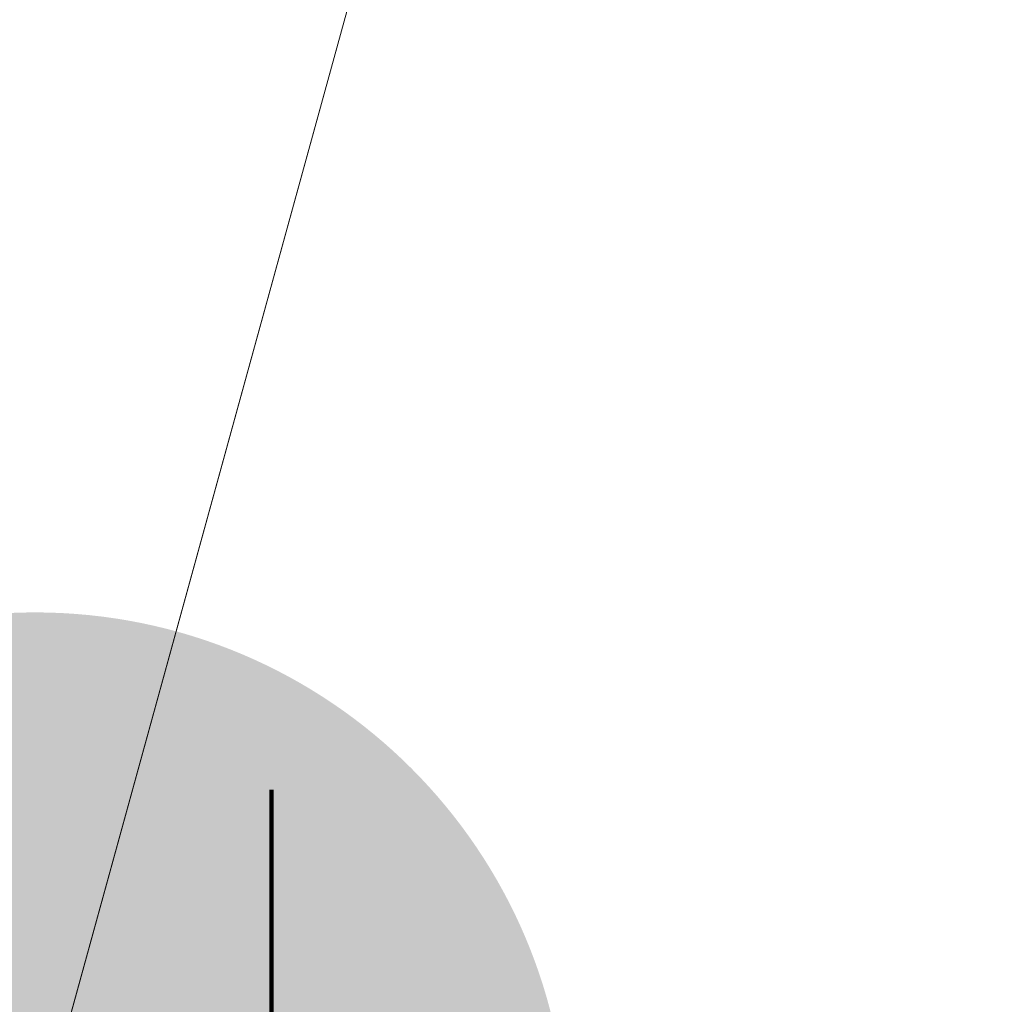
# Model space of a CAD drawing. Header units: metres. Extents: x 7527663 to 7537587, y 5492976 to 5503267.
# Tile 111 of 256: x 7531896.8687 to 7531896.9509, y 5499233.5219 to 5499233.6051. Entities that reach past the tile are written whole.
import ezdxf

# ---------------------------------------------------------------- set-up
doc = ezdxf.new("R2010")
doc.units = ezdxf.units.M
for name, pattern in [('2', [0.9, 0.6, -0.3]), ('219-500', [0]), ('egug-500', [1, 0.5, -0.5])]:
    doc.linetypes.add(name, pattern=pattern)
doc.layers.get('0').update_dxf_attribs({"color": 2, "lineweight": 5})

# ---------------------------------------------------------------- blocks, each defined once
blk = doc.blocks.new('203')
at = {"linetype": 'Continuous', "lineweight": 0}
h = blk.add_hatch(color=0, dxfattribs=at)
edge = h.paths.add_edge_path()
edge.add_arc((0, 0), 0.045, 0, 360)

msp = doc.modelspace()

# ---------------------------------------------------------------- linework, layer by layer
at = {"layer": '218-kontur użytku gruntowego', "color": 7, "linetype": 'egug-500', "lineweight": 18, "flags": 128}
msp.add_lwpolyline([(7531915.52, 5499301.28), (7531896.87, 5499233.51)], dxfattribs=at)
at = {"layer": '219-działka ewidencyjna', "color": 3, "linetype": '219-500', "lineweight": 18, "flags": 128}
msp.add_lwpolyline([(7531915.52, 5499301.28), (7531896.87, 5499233.51)], dxfattribs=at)
at = {"layer": 'Miejsce błędu lub ostrzeżenia po kontroli', "color": 1, "linetype": '2', "lineweight": 100, "flags": 128}
msp.add_lwpolyline([(7532312.59, 5499072.92), (7532312.59, 5499363.43), (7531896.89, 5499363.43), (7531896.89, 5499072.92)], close=True, dxfattribs=at)

# ---------------------------------------------------------------- block references
at = {"layer": '203-punkt graniczny', "color": 3, "linetype": 'CONTINUOUS', "lineweight": 18}
msp.add_blockref('203', (7531896.87, 5499233.51), dxfattribs=at)

doc.saveas('drawing.dxf')
